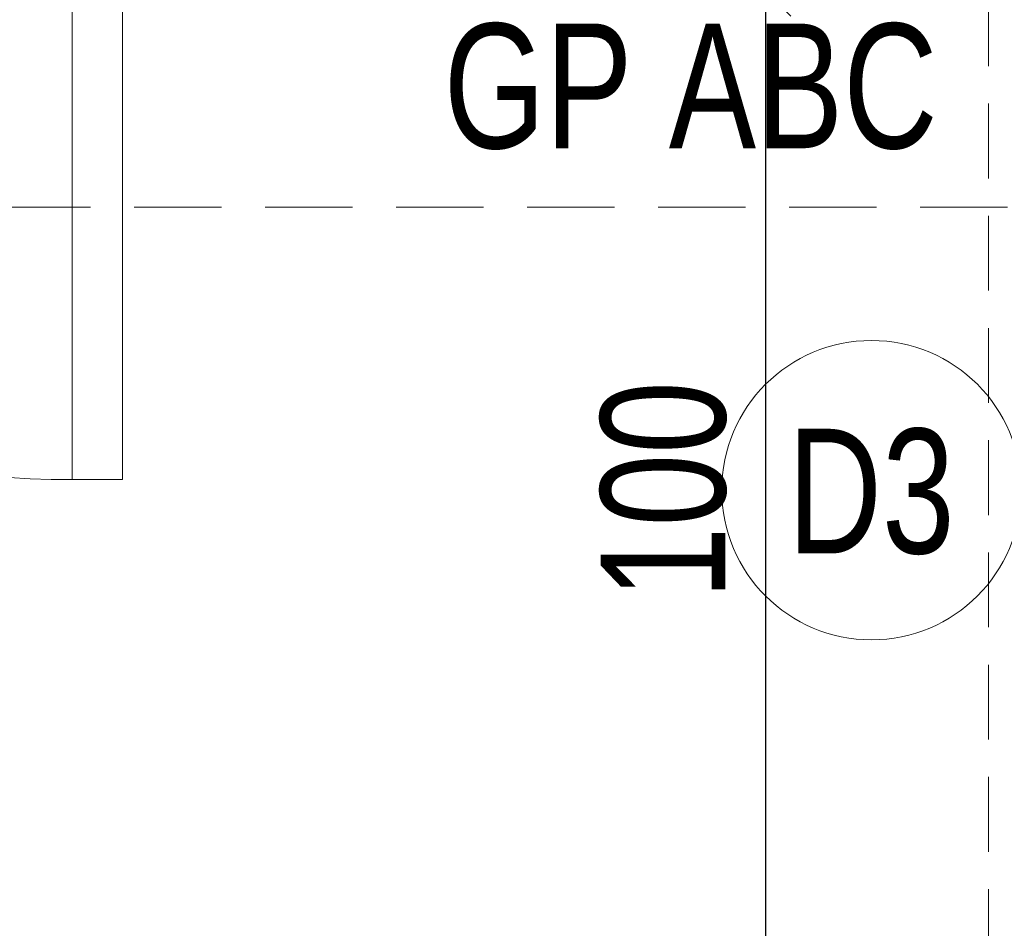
# Model space of a CAD drawing. Header units: inches. Extents: x 0 to 77643, y -44170 to 0.
# Tile 118 of 159: x 72331 to 72429, y -38238 to -38147. Entities that reach past the tile are written whole.
import ezdxf

# ---------------------------------------------------------------- set-up
doc = ezdxf.new("R2010")
doc.units = ezdxf.units.IN
doc.header["$MEASUREMENT"] = 0
doc.linetypes.add('HIDDEN', pattern=[0.375, 0.25, -0.125])
doc.layers.get('0').update_dxf_attribs({"lineweight": 0})
doc.layers.get('Defpoints').update_dxf_attribs({"lineweight": 0})
doc.layers.add('--ppoż', color=1, linetype='Continuous')
for name, color, linetype, lineweight in [('p--dach', 2, 'Continuous', 30), ('p--drzwi', 125, 'Continuous', 0), ('p--opis drzwi', 252, 'Continuous', 0), ('p--podciąg', 61, 'Continuous', 0), ('p--wymiary-1-50', 5, 'Continuous', 0)]:
    doc.layers.add(name, color=color, linetype=linetype, lineweight=lineweight)
doc.styles.add('1-50', font='arial.ttf', dxfattribs={"width": 0.75, "height": 12.5})
doc.styles.add('STYL-1', font='arial.ttf', dxfattribs={"width": 0.75})
doc.dimstyles.new('1-50', dxfattribs={"dimtxt": 12.5, "dimasz": 5, "dimexe": 5, "dimexo": 5, "dimgap": 0.09, "dimtad": 0, "dimdsep": 46, "dimtxsty": '1-50', "dimblk": 'OBLIQUE', "dimcen": 0.09, "dimadec": 0, "dimazin": 0, "dimtfac": 1, "dimtdec": 4, "dimtix": 1, "dimtofl": 0, "dimtmove": 2, "dimatfit": 3, "dimldrblk": 'OBLIQUE', "dimfxl": 5, "dimfxlon": 1, "dimtvp": 0.8, "dimtolj": 1, "dimtzin": 0, "dimarcsym": 0})

# ---------------------------------------------------------------- blocks, each defined once
blk = doc.blocks.new('drzwi-90-100')
for p, q in [((10.1, 87.375), (5.05, 87.375)), ((5.05, 87.375), (5.05, 2.525)), ((10.1, 2.525), (10.1, 87.375)), ((5.05, 2.525), (0, 2.525)), ((0, 2.525), (0, -2.525)), ((5.05, -2.525), (5.05, 2.525)), ((5.05, 2.525), (10.1, 2.525)), ((100, 2.525), (94.95, 2.525)), ((94.95, 2.525), (94.95, -2.525)), ((100, -2.525), (100, 2.525)), ((0, -2.525), (5.05, -2.525)), ((94.95, -2.525), (100, -2.525))]:
    blk.add_line(p, q)
blk.add_arc((10.8, 3.225), 84.153, 359.52334, 90.47666)
blk = doc.blocks.new('_OBLIQUE')
at = {"color": 0, "linetype": 'ByBlock', "lineweight": -2}
for p, q in [((-0.5, -0.5), (0.5, 0.5)), ((0, 0), (0, 0))]:
    blk.add_line(p, q, dxfattribs=at)
blk = doc.blocks.new('*D1937')
at = {"layer": 'Defpoints', "color": 0}
for p in [(72405.403, -38144.421), (72427.721, -38144.421), (72427.721, -38244.421)]:
    blk.add_point(p, dxfattribs=at)
at = {"layer": 'p--wymiary-1-50', "color": 0, "linetype": 'Continuous', "lineweight": -2}
for p, q in [((72410.403, -38144.421), (72400.403, -38144.421)), ((72405.403, -38244.421), (72405.403, -38144.421)), ((72410.403, -38244.421), (72400.403, -38244.421))]:
    blk.add_line(p, q, dxfattribs=at)
at = {"layer": 'p--wymiary-1-50', "color": 0, "lineweight": -2, "xscale": 5, "yscale": 5, "zscale": 5}
for p, rotation in [((72405.403, -38144.421), 90), ((72405.403, -38244.421), 270)]:
    blk.add_blockref('_OBLIQUE', p, dxfattribs=dict(at, rotation=rotation))
at = {"layer": 'p--wymiary-1-50', "color": 0, "linetype": 'Continuous', "ltscale": 12, "insert": (72395.193, -38194.421), "char_height": 12.5, "attachment_point": 5, "rotation": 90, "style": '1-50'}
blk.add_mtext('\\A1;100', dxfattribs=at)

msp = doc.modelspace()

# ---------------------------------------------------------------- linework, layer by layer
at = {"layer": 'p--dach', "linetype": 'HIDDEN', "lineweight": 20, "ltscale": 35}
msp.add_line((71580.87132, -38166.07054), (72860.87132, -38166.07054), dxfattribs=at)
at = {"layer": 'p--opis drzwi', "lineweight": 0}
msp.add_circle((72415.99845, -38194.42054), 15, dxfattribs=at)
at = {"layer": 'p--podciąg', "linetype": 'HIDDEN', "ltscale": 30}
msp.add_line((72427.72132, -38144.42054), (72427.72132, -38244.42054), dxfattribs=at)

# ---------------------------------------------------------------- block references
at = {"layer": 'p--drzwi', "rotation": 180}
msp.add_blockref('drzwi-90-100', (72346.02132, -38105.97054), dxfattribs=at)

# ---------------------------------------------------------------- texts
at = {"layer": '--ppoż', "insert": (72522.81021, -38160.32955), "char_height": 12.5, "width": 149.6707, "attachment_point": 9, "style": 'STYL-1'}
msp.add_mtext('\\pxql;GP ABC', dxfattribs=at)
at = {"layer": 'p--opis drzwi', "lineweight": 0, "insert": (72424.33285, -38200.94118), "char_height": 12.5, "width": 98.6805, "attachment_point": 9, "style": 'STYL-1'}
msp.add_mtext('D3', dxfattribs=at)

# ---------------------------------------------------------------- dimensions: what is measured, and where the dimension line sits
at = {"layer": 'p--wymiary-1-50', "linetype": 'Continuous'}
dim = msp.add_linear_dim(base=(72405.40278, -38144.42054), p1=(72427.72132, -38244.42054), p2=(72427.72132, -38144.42054), angle=90, dimstyle='1-50', dxfattribs=at)
dim.commit()
dim.dimension.update_dxf_attribs({"geometry": '*D1937', "text_midpoint": (72395.19278, -38194.42054)})

doc.saveas('drawing.dxf')
